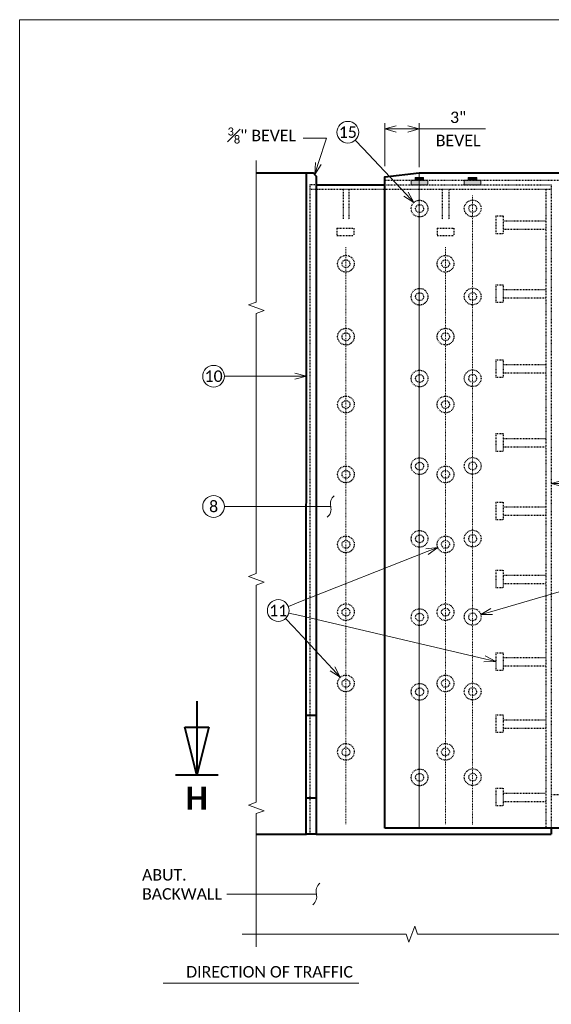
# Model space of a CAD drawing. Extents: x -1776 to -1159, y -2524 to -2272.
# Tile 2 of 12: x -1776 to -1706, y -2401 to -2272. Entities that reach past the tile are written whole.
import ezdxf
from ezdxf import colors
from ezdxf.entities.mleader import LeaderData, LeaderLine
from ezdxf.enums import TextEntityAlignment as Align
from ezdxf.math import Vec2, Vec3

# ---------------------------------------------------------------- set-up
doc = ezdxf.new("R2010")
doc.units = 0
doc.header["$MEASUREMENT"] = 0
doc.linetypes.add('Wisdot2', pattern=[0.125, 0.0625, -0.0625])
doc.linetypes.add('Wisdot4', pattern=[0.28125, 0.125, -0.0625, 0.03125, -0.0625])
for name, color, linetype, lineweight in [('B_ANNO', 7, 'Continuous', 18), ('B_ANNO_BREAK', 7, 'Continuous', 18), ('B_ANNO_DIM', 7, 'Continuous', 18), ('B_ANNO_SYMB', 7, 'Continuous', 18), ('B_ANNO_TEXT', 7, 'Continuous', 18), ('B_CNTR', 1, 'Wisdot4', 18), ('B_CONC_DECK', 1, 'Continuous', 40), ('B_CONC_PPT', 12, 'Continuous', 40), ('B_DETAIL', 7, 'Continuous', 18), ('B_DETAIL_HIDDEN', 7, 'Wisdot2', 25), ('B_DETAIL_OBJ', 7, 'Continuous', 40)]:
    doc.layers.add(name, color=color, linetype=linetype, lineweight=lineweight)
doc.layers.add('B_ANNO_NOPLOT', color=47, linetype='Continuous', lineweight=18, plot=False)
doc.styles.add('Annotative', font='calibri.ttf', dxfattribs={"height": 0.0625})
doc.styles.get("Standard").update_dxf_attribs({"font": 'calibri.ttf'})
doc.styles.add('Title', font='calibrib.ttf', dxfattribs={"height": 0.125})
doc.dimstyles.new('Annotative', dxfattribs={"dimscale": 0, "dimtxt": 0.0625, "dimasz": 0.0625, "dimexe": 0.03125, "dimexo": 0.03125, "dimgap": 0.03125, "dimtad": 1, "dimdec": 3, "dimzin": 3, "dimdsep": 46, "dimlunit": 4, "dimtxsty": 'Standard', "dimblk": 'OPEN30', "dimcen": 0.03125, "dimaunit": 1, "dimadec": 0, "dimazin": 3, "dimtfac": 0.75, "dimtdec": 3, "dimtofl": 0, "dimtmove": 0, "dimatfit": 3, "dimldrblk": 'OPEN30', "dimfxl": 1, "dimtfill": 1, "dimfrac": 1, "dimtolj": 1, "dimtzin": 0, "dimarcsym": 0})

# ---------------------------------------------------------------- blocks, each defined once
blk = doc.blocks.new('INS_JTMODCVR4_BASE')
at = {"layer": 'B_ANNO_NOPLOT', "flags": 128}
blk.add_lwpolyline([(0, 0), (0, 252), (323.9277, 252), (323.9277, 238.8552), (378, 238.8552), (378, 40.4996), (316.5708, 40.4996), (316.5708, 0)], close=True, dxfattribs=at)
blk = doc.blocks.new('*U10')
at = {"layer": 'B_ANNO', "lineweight": 40}
for p, q in [((0, 6.353), (0, 1.5)), ((-0.79125, 4.665), (0.79125, 4.665)), ((0, 1.5), (-0.79125, 4.665)), ((0.79125, 4.665), (0, 1.5)), ((1.404, 1.5), (-1.404, 1.5))]:
    blk.add_line(p, q, dxfattribs=at)
at = {"style": 'Title'}
blk.add_attdef('A', text='', height=1.5, dxfattribs=at).set_placement((0, 0), align=Align.MIDDLE_CENTER)
blk = doc.blocks.new('_Open30')
at = {"color": 0, "linetype": 'ByBlock', "lineweight": -2}
for p, q in [((-1, 0.268), (0, 0)), ((0, 0), (-1, -0.268)), ((0, 0), (-1, 0))]:
    blk.add_line(p, q, dxfattribs=at)
blk = doc.blocks.new('*D671')
at = {"layer": 'B_ANNO_DIM', "color": 0, "lineweight": -2, "transparency": 16777216}
for p, q in [((47.95, 232.8), (47.95, 238.41)), ((52.47, 232.66), (52.47, 238.41)), ((49.45, 237.66), (50.97, 237.66)), ((52.47, 237.66), (61.17, 237.66))]:
    blk.add_line(p, q, dxfattribs=at)
at = {"layer": 'Defpoints', "color": 0, "transparency": 16777216}
for p in [(52.47, 237.66), (47.95, 232.05), (52.47, 231.91)]:
    blk.add_point(p, dxfattribs=at)
at = {"layer": 'B_ANNO_DIM', "color": 0, "lineweight": -2, "transparency": 16777216, "xscale": 1.5, "yscale": 1.5, "zscale": 1.5, "rotation": 180}
blk.add_blockref('_Open30', (47.95, 237.66), dxfattribs=at)
at = {"layer": 'B_ANNO_DIM', "color": 0, "lineweight": -2, "transparency": 16777216, "xscale": 1.5, "yscale": 1.5, "zscale": 1.5}
blk.add_blockref('_Open30', (52.47, 237.66), dxfattribs=at)
at = {"layer": 'B_ANNO_DIM', "color": 0, "transparency": 16777216, "char_height": 1.5, "attachment_point": 5, "bg_fill": 3, "box_fill_scale": 1.25, "bg_fill_color": 256, "bg_fill_true_color": 13158600, "bg_fill_transparency": 0}
for s, insert in [('\\A1;3"', (57.57, 239.18)), ('\\A1;BEVEL', (57.57, 236.15))]:
    blk.add_mtext(s, dxfattribs=dict(at, insert=insert))
blk = doc.blocks.new('_Integral')
at = {"color": 0, "linetype": 'ByBlock', "lineweight": -2}
for centre, start, end in [((0.439, 0.118), 129, 195), ((-0.439, -0.118), 309, 15)]:
    blk.add_arc(centre, 0.454, start, end, dxfattribs=at)
blk = doc.blocks.new('*U651')
at = {"layer": 'B_DETAIL'}
for points in [[(51.39, 230.9209), (53.581, 230.9209), (53.581, 230.3389), (51.39, 230.3389)], [(53.041, 231.2849), (51.931, 231.2849), (51.931, 230.9209), (53.041, 230.9209)], [(58.352, 230.9259), (60.553, 230.9259), (60.553, 230.3439), (58.352, 230.3439)], [(60.002, 231.2739), (58.902, 231.2739), (58.902, 230.9259), (60.002, 230.9259)]]:
    blk.add_hatch(color=256, dxfattribs=at).paths.add_polyline_path(points)
at = {"layer": 'B_ANNO_BREAK', "flags": 128}
for points in [[(31.072, 233.5158), (31.072, 214.9432), (30.0411, 214.568), (32.103, 213.8175), (31.072, 213.4423), (31.072, 179.3135), (30.0411, 178.9383), (32.103, 178.1878), (31.072, 177.8126), (31.072, 149.3163), (30.0411, 148.9411), (32.103, 148.1906), (31.072, 147.8154), (31.072, 130.3336)], [(29.1924, 131.9923), (50.7366, 131.9923), (51.1118, 130.9613), (51.8623, 133.0232), (52.2375, 131.9923), (78.5526, 131.9923), (78.9278, 130.9613), (79.6783, 133.0232), (80.0535, 131.9923), (98.8866, 131.9923), (99.2619, 133.0232), (100.0123, 130.9613), (100.3876, 131.9923), (113.855, 131.9923)]]:
    blk.add_lwpolyline(points, dxfattribs=at)
at = {"layer": 'B_ANNO_NOPLOT', "flags": 128}
blk.add_lwpolyline([(0, 0), (0, 252), (323.9277, 252), (323.9277, 238.8552), (378, 238.8552), (378, 40.4996), (316.5708, 40.4996), (316.5708, 0)], close=True, dxfattribs=at)
at = {"layer": 'B_ANNO_SYMB'}
for centre in [(43.0838, 237.2325), (25.4659, 205.2108), (25.4659, 188.1152), (33.9536, 174.4647)]:
    blk.add_circle(centre, 1.4255, dxfattribs=at)
at = {"layer": 'B_CNTR'}
for p, q in [((59.4368, 228.9492), (59.4368, 146.3659)), ((42.8387, 222.1281), (42.8387, 146.4383)), ((55.9102, 222.1281), (55.9102, 146.4383))]:
    blk.add_line(p, q, dxfattribs=at)
at = {"layer": 'B_CONC_DECK'}
blk.add_line((31.072, 145.1023), (37.639, 145.1023), dxfattribs=at)
at = {"layer": 'B_CONC_PPT'}
blk.add_line((31.064, 231.9019), (37.639, 231.9019), dxfattribs=at)
at = {"layer": 'B_DETAIL'}
blk.add_line((52.4658, 231.9066), (52.4331, 145.8863), dxfattribs=at)
at = {"layer": 'B_DETAIL', "flags": 128}
for points in [[(51.39, 230.9209), (53.581, 230.9209), (53.581, 230.3389), (51.39, 230.3389), (51.39, 230.9209)], [(53.041, 231.2849), (51.931, 231.2849), (51.931, 230.9209), (53.041, 230.9209), (53.041, 231.2849)], [(58.352, 230.9259), (60.553, 230.9259), (60.553, 230.3439), (58.352, 230.3439), (58.352, 230.9259)], [(60.002, 231.2739), (58.902, 231.2739), (58.902, 230.9259), (60.002, 230.9259), (60.002, 231.2739)]]:
    blk.add_lwpolyline(points, dxfattribs=at)
at = {"layer": 'B_DETAIL_HIDDEN'}
for p, q in [((38.9387, 230.3344), (38.0913, 230.3344)), ((38.0913, 230.3339), (38.0913, 145.1023)), ((47.9527, 230.3344), (69.7846, 230.3344)), ((47.9538, 230.922), (103.9865, 230.922)), ((69.7846, 230.3344), (69.785, 145.8863)), ((38.0913, 229.7821), (69.7849, 229.7821)), ((69.0909, 229.7821), (69.0909, 145.8863)), ((69.7847, 150.3058), (89.3049, 150.3058))]:
    blk.add_line(p, q, dxfattribs=at)
at = {"layer": 'B_DETAIL_HIDDEN', "ltscale": 0.5}
for p, q in [((42.493, 229.7821), (42.493, 225.8302)), ((43.2105, 229.7821), (43.2105, 225.7738)), ((55.4626, 229.7821), (55.4626, 225.77)), ((56.3517, 229.7821), (56.3517, 225.774)), ((62.498, 226.2437), (63.474, 226.2437)), ((62.498, 226.2437), (62.498, 223.9637)), ((63.474, 226.2437), (63.474, 223.9637)), ((63.492, 225.6057), (69.092, 225.6057)), ((41.6555, 224.6617), (43.8825, 224.6617)), ((41.6555, 224.6617), (41.6555, 223.6937)), ((41.6555, 223.6937), (43.8825, 223.6937)), ((43.8825, 224.6617), (43.8825, 223.6937)), ((54.7967, 224.6619), (57.0237, 224.6619)), ((54.7967, 224.6619), (54.7967, 223.6939)), ((54.7967, 223.6939), (57.0237, 223.6939)), ((57.0237, 224.6619), (57.0237, 223.6939)), ((62.498, 223.9637), (63.474, 223.9637)), ((63.538, 224.5177), (69.092, 224.5177)), ((62.498, 217.2197), (63.474, 217.2197)), ((62.498, 217.2197), (62.498, 214.9397)), ((63.474, 217.2197), (63.474, 214.9397)), ((63.492, 216.5817), (69.092, 216.5817)), ((62.498, 214.9397), (63.474, 214.9397)), ((63.538, 215.4937), (69.092, 215.4937)), ((62.498, 207.3707), (63.474, 207.3707)), ((62.498, 207.3707), (62.498, 205.0907)), ((63.474, 207.3707), (63.474, 205.0907)), ((63.492, 206.7327), (69.092, 206.7327)), ((63.538, 205.6447), (69.092, 205.6447)), ((62.498, 205.0907), (63.474, 205.0907)), ((62.498, 197.6785), (63.474, 197.6785)), ((62.498, 197.6785), (62.498, 195.3985)), ((63.474, 197.6785), (63.474, 195.3985)), ((63.492, 197.0405), (69.092, 197.0405)), ((62.498, 195.3985), (63.474, 195.3985)), ((63.538, 195.9525), (69.092, 195.9525)), ((62.498, 188.7038), (63.474, 188.7038)), ((62.498, 188.7038), (62.498, 186.4238)), ((63.474, 188.7038), (63.474, 186.4238)), ((63.492, 188.0658), (69.092, 188.0658)), ((62.498, 186.4238), (63.474, 186.4238)), ((63.538, 186.9778), (69.092, 186.9778)), ((62.498, 179.7594), (63.474, 179.7594)), ((62.498, 179.7594), (62.498, 177.4794)), ((63.474, 179.7594), (63.474, 177.4794)), ((63.492, 179.1214), (69.092, 179.1214)), ((62.498, 177.4794), (63.474, 177.4794)), ((63.538, 178.0334), (69.092, 178.0334)), ((62.498, 168.9319), (63.474, 168.9319)), ((62.498, 168.9319), (62.498, 166.6519)), ((63.474, 168.9319), (63.474, 166.6519)), ((63.492, 168.2939), (69.092, 168.2939)), ((63.538, 167.2059), (69.092, 167.2059)), ((62.498, 166.6519), (63.474, 166.6519)), ((62.4969, 160.7722), (63.4729, 160.7722)), ((62.4969, 160.7722), (62.4969, 158.4922)), ((63.4729, 160.7722), (63.4729, 158.4922)), ((63.4909, 160.1342), (69.0909, 160.1342)), ((63.5369, 159.0462), (69.0909, 159.0462)), ((62.4969, 158.4922), (63.4729, 158.4922)), ((62.498, 151.1474), (63.474, 151.1474)), ((62.498, 151.1474), (62.498, 148.8674)), ((63.474, 151.1474), (63.474, 148.8674)), ((63.492, 150.5094), (69.092, 150.5094)), ((62.498, 148.8674), (63.474, 148.8674)), ((63.538, 149.4214), (69.092, 149.4214))]:
    blk.add_line(p, q, dxfattribs=at)
for centre, radius in [((52.5047, 227.2086), 1.0973), ((52.5046, 227.209), 0.5179), ((59.4757, 227.2376), 1.0973), ((59.4759, 227.2371), 0.5179), ((42.8387, 219.977), 1.0973), ((55.91, 219.9769), 1.0973), ((42.8388, 219.9772), 0.5179), ((55.9102, 219.977), 0.5179), ((52.5047, 215.6497), 1.0973), ((52.5046, 215.6501), 0.5179), ((59.4757, 215.6787), 1.0973), ((59.4759, 215.6783), 0.5179), ((42.8387, 210.4042), 1.0973), ((42.8388, 210.4044), 0.5179), ((55.91, 210.4041), 1.0973), ((55.9102, 210.4042), 0.5179), ((52.5047, 204.9121), 1.0973), ((59.4757, 204.9411), 1.0973), ((59.4759, 204.9406), 0.5179), ((52.5046, 204.9124), 0.5179), ((42.8387, 201.5025), 1.0973), ((42.8388, 201.5027), 0.5179), ((55.91, 201.5024), 1.0973), ((55.9102, 201.5025), 0.5179), ((52.5047, 193.4094), 1.0973), ((52.5046, 193.4097), 0.5179), ((59.4757, 193.4384), 1.0973), ((59.4759, 193.4379), 0.5179), ((42.8387, 192.334), 1.0973), ((42.8388, 192.3342), 0.5179), ((55.91, 192.3339), 1.0973), ((55.9102, 192.334), 0.5179), ((52.5047, 183.872), 1.0973), ((59.4757, 183.901), 1.0973), ((42.8387, 183.1455), 1.0973), ((42.8388, 183.1457), 0.5179), ((52.5046, 183.8724), 0.5179), ((55.91, 183.1454), 1.0973), ((55.9102, 183.1455), 0.5179), ((59.4759, 183.9005), 0.5179), ((42.8387, 174.2542), 1.0973), ((42.8388, 174.2543), 0.5179), ((52.5047, 173.6012), 1.0973), ((55.91, 174.2541), 1.0973), ((55.9102, 174.2542), 0.5179), ((59.4757, 173.6302), 1.0973), ((52.5046, 173.6016), 0.5179), ((59.4759, 173.6298), 0.5179), ((42.8387, 164.9025), 1.0973), ((42.8388, 164.9026), 0.5179), ((55.91, 164.9024), 1.0973), ((55.9102, 164.9025), 0.5179), ((52.5047, 163.7945), 1.0973), ((52.5046, 163.7949), 0.5179), ((59.4757, 163.8235), 1.0973), ((59.4759, 163.823), 0.5179), ((42.8387, 155.9131), 1.0973), ((42.8388, 155.9132), 0.5179), ((55.91, 155.913), 1.0973), ((55.9102, 155.9131), 0.5179), ((52.5047, 152.5704), 1.0973), ((52.5046, 152.5707), 0.5179), ((59.4757, 152.5994), 1.0973), ((59.4759, 152.5989), 0.5179)]:
    blk.add_circle(centre, radius, dxfattribs=at)
at = {"layer": 'B_DETAIL_OBJ'}
for p, q in [((38.9387, 230.3344), (47.9527, 230.3344)), ((37.6366, 160.7402), (38.942, 160.7402)), ((37.6362, 149.8742), (38.942, 149.8742)), ((38.942, 145.1023), (69.7847, 145.0989)), ((69.787, 145.8893), (69.787, 145.1023))]:
    blk.add_line(p, q, dxfattribs=at)
at = {"layer": 'B_DETAIL_OBJ', "flags": 128}
blk.add_lwpolyline([(38.939, 145.1023), (37.636, 145.1023), (37.639, 231.9019), (38.5234, 231.9019), (38.9396, 231.4857), (38.939, 145.1023)], dxfattribs=at)
blk.add_lwpolyline([(47.9543, 145.8863), (47.9538, 231.3871), (52.4658, 231.9066), (103.9865, 231.9066), (103.987, 145.8863)], close=True, dxfattribs=at)
at = {"layer": 'B_ANNO_DIM', "xscale": 2, "yscale": 2, "zscale": 2}
blk.add_blockref('*U10', (23.2528, 149.846), dxfattribs=at).add_auto_attribs({'A': 'H'})
at = {"layer": 'B_ANNO_TEXT', "char_height": 1.5, "width": 3.563823, "attachment_point": 5, "style": 'Annotative'}
for s, insert in [('15', (43.0838, 237.2325)), ('10', (25.4659, 205.2108)), ('8', (25.4659, 188.1152)), ('11', (33.9536, 174.4647))]:
    blk.add_mtext(s, dxfattribs=dict(at, insert=insert))
at = {"layer": 'B_ANNO_TEXT', "insert": (21.8613, 127.8046, 1.6845), "char_height": 1.5, "width": 109.373303, "attachment_point": 1, "line_spacing_factor": 0.9, "style": 'Annotative'}
blk.add_mtext('\\A1;DIRECTION OF TRAFFIC', dxfattribs=at)
at = {"layer": 'B_ANNO_DIM'}
blk.add_leader([(18.8528, 125.5646), (44.5154, 125.5646)], dimstyle='Annotative', override={"dimscale": 0, "dimgap": 0.03125, "dimtad": 0}, dxfattribs=at)
ml = blk.add_multileader_mtext('Standard', dxfattribs=at)
ml.set_content('\\A1;{\\H0.7x;\\S3#8;}" BEVEL', color=256)
ml.set_leader_properties()
ml.set_arrow_properties(name='OPEN30')
ml.build(insert=Vec2(0, 0))
ml.multileader.update_dxf_attribs({"text_right_attachment_type": 3, "dogleg_length": 0.0625, "arrow_head_size": 1.5, "scale": 24})
ctx = ml.context
ctx.base_point, ctx.scale, ctx.char_height, ctx.arrow_head_size, ctx.landing_gap_size, ctx.plane_origin = Vec3(26.5458, 237.0988), 24, 1.5, 1.5, 0.75, Vec3(38.7315, 231.6938)
ctx.right_attachment = 3
notes = []
notes.append((ctx, [(0, (1, 1, 0), (38.7005, 236.4471), (-1, 0), 1.5, [(0, [(38.7315, 231.6938), (40.2984, 236.4471), (39.2712, 236.4471)], 0, [])])]))
ctx.mtext.insert, ctx.mtext.flow_direction = Vec3(27.2958, 237.8523), 5
ml = blk.add_multileader_mtext('Standard', dxfattribs=at)
ml.set_content('', color=256)
ml.set_leader_properties()
ml.set_arrow_properties(name='OPEN30')
ml.build(insert=Vec2(0, 0))
ml.multileader.update_dxf_attribs({"text_right_attachment_type": 3, "dogleg_length": 0.0625, "arrow_head_size": 1.5, "scale": 24})
ctx = ml.context
ctx.base_point, ctx.scale, ctx.char_height, ctx.arrow_head_size, ctx.landing_gap_size, ctx.plane_origin = Vec3(25.3914, 205.2108), 24, 1.5, 1.5, 0.75, Vec3(31.8692, 205.2108)
ctx.right_attachment = 3
notes.append((ctx, [(0, (1, 1, 0), (28.3914, 205.2108), (-1, 0), 1.5, [(0, [(37.6381, 205.2108), (28.3914, 205.2108), (28.3914, 205.2108)], 0, [])])]))
ctx.mtext.insert, ctx.mtext.rotation, ctx.mtext.flow_direction = Vec3(26.1414, 205.9608), 6.28318531, 5
ml = blk.add_multileader_mtext('Standard', dxfattribs=at)
ml.set_content('', color=256)
ml.set_leader_properties()
ml.set_arrow_properties(name='OPEN30')
ml.build(insert=Vec2(0, 0))
ml.multileader.update_dxf_attribs({"text_right_attachment_type": 3, "dogleg_length": 0.0625, "arrow_head_size": 1.5, "scale": 24})
ctx = ml.context
ctx.base_point, ctx.scale, ctx.char_height, ctx.arrow_head_size, ctx.landing_gap_size, ctx.plane_origin, ctx.plane_x_axis, ctx.plane_y_axis = Vec3(79.7974, 191.1237), 24, 1.5, 1.5, 0.75, Vec3(73.3195, 191.1237), Vec3(-1, 0), Vec3(0, -1)
ctx.right_attachment = 3
notes.append((ctx, [(0, (1, 1, 0), (76.7974, 191.1237), (1, 0), 1.5, [(0, [(69.7848, 191.1237), (76.7974, 191.1237), (76.7974, 191.1237)], 0, [])])]))
ctx.mtext.insert, ctx.mtext.text_direction, ctx.mtext.rotation, ctx.mtext.flow_direction = Vec3(79.0474, 190.3737), Vec3(-1, 0), 3.14159265, 5
ml = blk.add_multileader_mtext('Standard', dxfattribs=at)
ml.set_content('', color=256)
ml.set_leader_properties()
ml.set_arrow_properties(name='INTEGRAL')
ml.build(insert=Vec2(0, 0))
ml.multileader.update_dxf_attribs({"text_right_attachment_type": 3, "dogleg_length": 0.125, "arrow_head_size": 3, "scale": 24})
ctx = ml.context
ctx.base_point, ctx.scale, ctx.char_height, ctx.arrow_head_size, ctx.landing_gap_size, ctx.plane_origin = Vec3(25.3914, 188.1152), 24, 1.5, 3, 0.75, Vec3(36.351, 188.1152)
ctx.right_attachment = 3
notes.append((ctx, [(0, (1, 1, 0), (29.8914, 188.1152), (-1, 0), 3, [(0, [(40.8398, 188.1152), (30.3056, 188.1152), (30.0752, 188.1152)], 0, [])])]))
ctx.mtext.insert, ctx.mtext.rotation, ctx.mtext.flow_direction = Vec3(26.1414, 188.8652), 6.28318531, 5
ml = blk.add_multileader_mtext('Standard', dxfattribs=at)
ml.set_content('', color=256)
ml.set_leader_properties()
ml.set_arrow_properties(name='OPEN30')
ml.build(insert=Vec2(0, 0))
ml.multileader.update_dxf_attribs({"text_right_attachment_type": 3, "dogleg_length": 0.0625, "arrow_head_size": 1.5, "scale": 24})
ctx = ml.context
ctx.base_point, ctx.scale, ctx.char_height, ctx.arrow_head_size, ctx.landing_gap_size, ctx.plane_origin, ctx.plane_x_axis, ctx.plane_y_axis = Vec3(33.8843, 174.4373), 24, 1.5, 1.5, 0.75, Vec3(39.9085, 176.819), Vec3(0.92995554, 0.36767198), Vec3(-0.36767198, 0.92995554)
ctx.right_attachment = 3
notes.append((ctx, [(0, (1, 1, 0), (36.6742, 175.5403), (-0.92995554, -0.36767198), 1.5, [(0, [(54.8896, 182.742), (36.6742, 175.5403), (36.6742, 175.5403)], 0, [])])]))
ctx.mtext.insert, ctx.mtext.text_direction, ctx.mtext.rotation, ctx.mtext.flow_direction = Vec3(34.306, 175.4105), Vec3(0.92995554, 0.36767198), 0.37650441, 5
ml = blk.add_multileader_mtext('Standard', dxfattribs=at)
ml.set_content('', color=256)
ml.set_leader_properties()
ml.set_arrow_properties(name='OPEN30')
ml.build(insert=Vec2(0, 0))
ml.multileader.update_dxf_attribs({"text_right_attachment_type": 3, "dogleg_length": 0.0625, "arrow_head_size": 1.5, "scale": 24})
ctx = ml.context
ctx.base_point, ctx.scale, ctx.char_height, ctx.arrow_head_size, ctx.landing_gap_size, ctx.plane_origin, ctx.plane_x_axis, ctx.plane_y_axis = Vec3(74.0037, 177.8193), 24, 1.5, 1.5, 0.75, Vec3(67.7795, 176.0244), Vec3(-0.96084325, -0.27709248), Vec3(0.27709248, -0.96084325)
ctx.right_attachment = 3
notes.append((ctx, [(0, (1, 1, 0), (71.1211, 176.9881), (0.96084325, 0.27709248), 1.5, [(0, [(60.5302, 173.9338), (71.1211, 176.9881), (71.1211, 176.9881)], 0, [])])]))
ctx.mtext.insert, ctx.mtext.text_direction, ctx.mtext.rotation, ctx.mtext.flow_direction = Vec3(73.4908, 176.8909), Vec3(-0.96084325, -0.27709248), 3.42235943, 5
ml = blk.add_multileader_mtext('Standard', dxfattribs=at)
ml.set_content('', color=256)
ml.set_leader_properties()
ml.set_arrow_properties(name='OPEN30')
ml.build(insert=Vec2(0, 0))
ml.multileader.update_dxf_attribs({"text_right_attachment_type": 3, "dogleg_length": 0.0625, "arrow_head_size": 1.5, "scale": 24})
ctx = ml.context
ctx.base_point, ctx.scale, ctx.char_height, ctx.arrow_head_size, ctx.landing_gap_size, ctx.plane_origin, ctx.plane_x_axis, ctx.plane_y_axis = Vec3(33.8811, 174.4816), 24, 1.5, 1.5, 0.75, Vec3(40.1889, 173.0071), Vec3(0.97374793, -0.22762899), Vec3(0.22762899, 0.97374793)
ctx.right_attachment = 3
notes.append((ctx, [(0, (1, 1, 0), (36.8023, 173.7987), (-0.97374793, 0.22762899), 1.5, [(0, [(62.498, 167.7919), (36.8023, 173.7987), (36.8023, 173.7987)], 0, [])])]))
ctx.mtext.insert, ctx.mtext.text_direction, ctx.mtext.rotation, ctx.mtext.flow_direction = Vec3(34.7821, 175.0412), Vec3(0.97374793, -0.22762899), 6.05354325, 5
ml = blk.add_multileader_mtext('Standard', dxfattribs=at)
ml.set_content('', color=256)
ml.set_leader_properties()
ml.set_arrow_properties(name='OPEN30')
ml.build(insert=Vec2(0, 0))
ml.multileader.update_dxf_attribs({"text_right_attachment_type": 3, "dogleg_length": 0.0625, "arrow_head_size": 1.5, "scale": 24})
ctx = ml.context
ctx.base_point, ctx.scale, ctx.char_height, ctx.arrow_head_size, ctx.landing_gap_size, ctx.plane_origin, ctx.plane_x_axis, ctx.plane_y_axis = Vec3(33.9029, 174.5192), 24, 1.5, 1.5, 0.75, Vec3(38.3123, 169.7737), Vec3(0.68069415, -0.73256772), Vec3(0.73256772, 0.68069415)
ctx.right_attachment = 3
notes.append((ctx, [(0, (1, 1, 0), (35.945, 172.3215), (-0.68069415, 0.73256772), 1.5, [(0, [(42.0917, 165.7063), (35.945, 172.3215), (35.945, 172.3215)], 0, [])])]))
ctx.mtext.insert, ctx.mtext.text_direction, ctx.mtext.rotation, ctx.mtext.flow_direction = Vec3(34.9628, 174.4803), Vec3(0.68069415, -0.73256772), 5.46109876, 5
ml = blk.add_multileader_mtext('Standard', dxfattribs=at)
ml.set_content('ABUT.\\PBACKWALL', color=256)
ml.set_leader_properties()
ml.set_arrow_properties(name='INTEGRAL')
ml.build(insert=Vec2(0, 0))
ml.multileader.update_dxf_attribs({"text_right_attachment_type": 3, "dogleg_length": 0.125, "arrow_head_size": 3, "scale": 24})
ctx = ml.context
ctx.base_point, ctx.scale, ctx.char_height, ctx.arrow_head_size, ctx.landing_gap_size, ctx.plane_origin = Vec3(15.3194, 139.7703), 24, 1.5, 3, 0.75, Vec3(38.954, 137.2588)
ctx.right_attachment = 3
notes.append((ctx, [(0, (1, 1, 0), (30.1971, 137.2588), (-1, 0), 3, [(0, [(38.954, 137.2588), (32.3863, 137.2588), (31.072, 137.2588)], 0, [])])]))
ctx.mtext.insert, ctx.mtext.flow_direction = Vec3(16.0694, 140.5295), 5
for ctx, leaders in notes:
    for number, flags, end, landing, length, lines in leaders:
        leader = LeaderData()
        leader.index, (leader.has_last_leader_line, leader.has_dogleg_vector, leader.attachment_direction) = number, flags
        leader.last_leader_point, leader.dogleg_vector, leader.dogleg_length = Vec3(end), Vec3(landing), length
        for number, points, colour, breaks in lines:
            line = LeaderLine()
            line.index, line.vertices, line.color, line.breaks = number, Vec3.list(points), colors.encode_raw_color(colour), breaks
            leader.lines.append(line)
        ctx.leaders.append(leader)
dim = blk.add_linear_dim(base=(52.4658, 237.6577), p1=(47.9538, 232.051), p2=(52.4658, 231.9066), angle=180, text='3"\\XBEVEL', dimstyle='Annotative', dxfattribs=at)
dim.commit()
dim.dimension.update_dxf_attribs({"geometry": '*D671', "text_midpoint": (57.5699, 237.6577), "dimtype": 160})
ml = blk.add_multileader_mtext('Standard', dxfattribs=at)
ml.set_content('', color=256)
ml.set_leader_properties()
ml.set_arrow_properties(name='OPEN30')
ml.build(insert=Vec2(0, 0))
ml.multileader.update_dxf_attribs({"text_right_attachment_type": 3, "dogleg_length": 0.0625, "arrow_head_size": 1.5, "scale": 24})
ctx = ml.context
ctx.base_point, ctx.scale, ctx.char_height, ctx.arrow_head_size, ctx.landing_gap_size, ctx.plane_origin, ctx.plane_x_axis, ctx.plane_y_axis = Vec3(43.0328, 237.2868), 24, 1.5, 1.5, 0.75, Vec3(47.4692, 232.5665), Vec3(0.68485697, -0.72867752), Vec3(0.72867752, 0.68485697)
ctx.right_attachment = 3
notes = []
notes.append((ctx, [(0, (1, 1, 0), (45.0874, 235.1008), (-0.68485697, 0.72867752), 1.5, [(0, [(51.7534, 228.0083), (45.0874, 235.1008), (45.0874, 235.1008)], 0, [])])]))
ctx.mtext.insert, ctx.mtext.text_direction, ctx.mtext.rotation, ctx.mtext.flow_direction = Vec3(44.0929, 237.2539), Vec3(0.68485697, -0.72867752), 5.46679638, 5
for ctx, leaders in notes:
    for number, flags, end, landing, length, lines in leaders:
        leader = LeaderData()
        leader.index, (leader.has_last_leader_line, leader.has_dogleg_vector, leader.attachment_direction) = number, flags
        leader.last_leader_point, leader.dogleg_vector, leader.dogleg_length = Vec3(end), Vec3(landing), length
        for number, points, colour, breaks in lines:
            line = LeaderLine()
            line.index, line.vertices, line.color, line.breaks = number, Vec3.list(points), colors.encode_raw_color(colour), breaks
            leader.lines.append(line)
        ctx.leaders.append(leader)

msp = doc.modelspace()

# ---------------------------------------------------------------- block references
at = {"layer": 'B_ANNO_DIM'}
msp.add_blockref('INS_JTMODCVR4_BASE', (-1776.09, -2524.25), dxfattribs=at)

# ---------------------------------------------------------------- next in the draw order: block references
msp.add_blockref('*U651', (-1776.09, -2524.25), dxfattribs=at)

doc.saveas('drawing.dxf')
